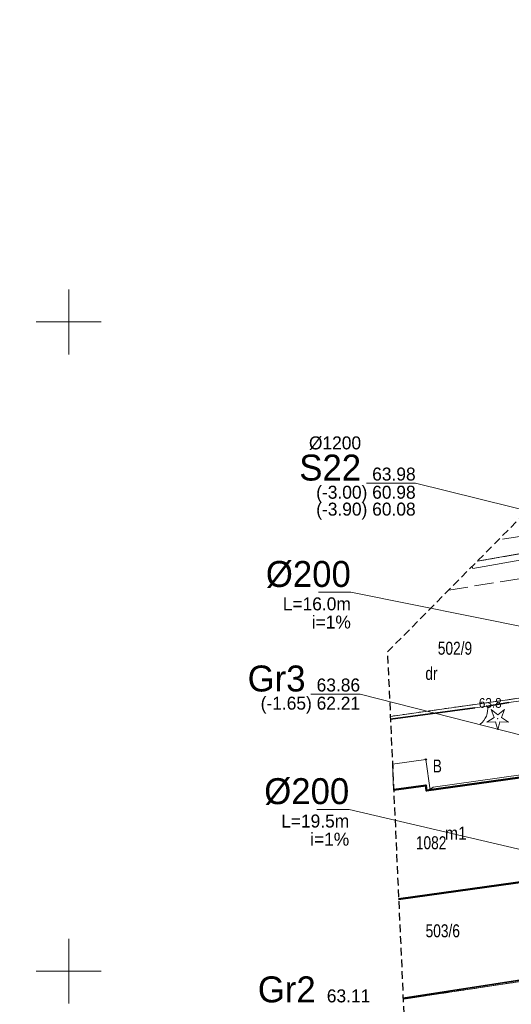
# Model space of a CAD drawing. Header units: metres. Extents: x 6473628 to 6474152, y 5887128 to 5887462.
# Tile 11 of 38: x 6473646 to 6473684, y 5887347 to 5887423. Entities that reach past the tile are written whole.
import ezdxf
from ezdxf.enums import TextEntityAlignment as Align

# ---------------------------------------------------------------- set-up
doc = ezdxf.new("R2010")
doc.units = ezdxf.units.M
doc.header["$MEASUREMENT"] = 0
for name, pattern in [('0.5_0.5', [1, 0.5, -0.5]), ('1.5_0.5', [2, 1.5, -0.5]), ('2', [0.9, 0.6, -0.3]), ('219-500', [0]), ('otob_500', [0]), ('otof_500', [0])]:
    doc.linetypes.add(name, pattern=pattern)
doc.layers.get('0').update_dxf_attribs({"color": 2, "linetype": 'CONTINUOUS', "lineweight": 5})
for name, color, linetype in [('210-oznaczenie konturu użytku gruntowego', 7, 'CONTINUOUS'), ('211-numer działki ewidencyjnej', 7, 'CONTINUOUS'), ('217-kontur klasyfikacyjny', 7, 'CONTINUOUS'), ('218-kontur użytku gruntowego', 7, 'CONTINUOUS'), ('219-działka ewidencyjna', 7, 'CONTINUOUS'), ('312-budynek ewidencyjny', 7, 'CONTINUOUS'), ('312-oznaczenie budynku ewidencyjnego', 7, 'CONTINUOUS'), ('312-oznaczenie budynku ewidencyjnego-Atr117', 7, 'CONTINUOUS'), ('352-schody', 7, 'CONTINUOUS'), ('brama', 7, 'CONTINUOUS'), ('drzewo iglaste', 7, 'CONTINUOUS'), ('furtka', 7, 'CONTINUOUS'), ('jezdnia', 7, 'CONTINUOUS'), ('ogrodzenie trwałe', 7, 'CONTINUOUS'), ('pikieta naturalna', 7, 'CONTINUOUS'), ('pikieta naturalna-Atr2', 7, 'CONTINUOUS'), ('przewód elektroenergetyczny podziemny', 7, 'CONTINUOUS'), ('przewód kanalizacyjny', 7, 'CONTINUOUS'), ('Punkt budynku', 7, 'CONTINUOUS'), ('SJ_16_Liczby', 7, 'CONTINUOUS'), ('SJ_27_Wymiary', 7, 'CONTINUOUS'), ('Wstawianie ramki sekcyjnej z opisem', 7, 'CONTINUOUS'), ('Zakres', 7, 'CONTINUOUS')]:
    doc.layers.add(name, color=color, linetype=linetype)
for name, color, linetype, lineweight in [('SJ_19_Opis_Pz_1', 7, 'CONTINUOUS', 20), ('SJ_26_Teksty', 7, 'CONTINUOUS', 20), ('SJ_28_Linie_odn', 7, 'CONTINUOUS', 20)]:
    doc.layers.add(name, color=color, linetype=linetype, lineweight=lineweight)
doc.styles.add('OPISOWY', font='GOTHIC.TTF')
doc.styles.get("Standard").update_dxf_attribs({"font": 'Working1250', "width": 0.75})
doc.linetypes.add('902-500', pattern='A,3.75,0,[1,ksztalty.shx,S=0.5,R=0,X=0,Y=0],3.75', length=7.5)

# ---------------------------------------------------------------- blocks, each defined once
blk = doc.blocks.new('PUNKTBUD')
at = {"color": 0}
blk.add_circle((0, 0), 0.045, dxfattribs=at)
blk = doc.blocks.new('OP011')
at = {"linetype": 'Continuous', "lineweight": 13}
h = blk.add_hatch(color=0, dxfattribs=at)
edge = h.paths.add_edge_path()
edge.add_arc((0, 0), 0.05, 0, 360)
at = {"color": 0, "linetype": 'Continuous', "lineweight": 13}
for p, q in [((-0.828, -0.268), (-0.283, 0.093)), ((-0.283, 0.093), (-0.512, 0.706)), ((-0.512, 0.706), (0, 0.299)), ((0, 0.299), (0.512, 0.706)), ((0.512, 0.706), (0.283, 0.093)), ((0.283, 0.093), (0.828, -0.268)), ((-0.175, -0.24), (-0.828, -0.268)), ((0, -0.87), (-0.175, -0.24)), ((0.175, -0.24), (0, -0.87)), ((0.828, -0.268), (0.175, -0.24))]:
    blk.add_line(p, q, dxfattribs=at)
blk = doc.blocks.new('OK04')
at = {"color": 0, "linetype": 'Continuous', "lineweight": 0}
blk.add_arc((1.5, 0.001), 1.5, 120, 180, dxfattribs=at)
blk = doc.blocks.new('PW01')
at = {"linetype": 'Continuous', "lineweight": 13}
h = blk.add_hatch(color=0, dxfattribs=at)
edge = h.paths.add_edge_path()
edge.add_arc((0, 0), 0.045, 0, 360)

msp = doc.modelspace()

# ---------------------------------------------------------------- linework, layer by layer
at = {"layer": '217-kontur klasyfikacyjny', "color": 3, "linetype": '1.5_0.5', "lineweight": 18, "flags": 128}
for points in [[(6473681.44, 5887381.562), (6473693.93, 5887383.78)], [(6473697.23, 5887351.09), (6473675.745, 5887347.844)]]:
    msp.add_lwpolyline(points, dxfattribs=at)
at = {"layer": '218-kontur użytku gruntowego', "color": 3, "linetype": '0.5_0.5', "lineweight": 18, "flags": 128}
for points in [[(6473693.93, 5887383.78), (6473681.44, 5887381.562)], [(6473681.44, 5887381.562), (6473693.93, 5887383.78)], [(6473693.32, 5887372.25), (6473674.755, 5887369.619)], [(6473674.755, 5887369.619), (6473693.32, 5887372.25)], [(6473675.745, 5887347.844), (6473697.23, 5887351.09)], [(6473697.23, 5887351.09), (6473675.745, 5887347.844)]]:
    msp.add_lwpolyline(points, dxfattribs=at)
at = {"layer": '219-działka ewidencyjna', "color": 7, "linetype": '219-500', "lineweight": 18, "flags": 128}
for points in [[(6473681.44, 5887381.562), (6473693.93, 5887383.78)], [(6473674.755, 5887369.619), (6473693.32, 5887372.25)], [(6473675.745, 5887347.844), (6473697.23, 5887351.09)]]:
    msp.add_lwpolyline(points, dxfattribs=at)
at = {"layer": '312-budynek ewidencyjny', "color": 7, "linetype": 'Continuous', "lineweight": 50, "flags": 128}
for points in [[(6473677.55, 5887363.91), (6473688.79, 5887365.48)], [(6473675.013, 5887363.953), (6473677.49, 5887364.31)], [(6473677.49, 5887364.31), (6473677.55, 5887363.91)], [(6473689.9, 5887357.57), (6473675.395, 5887355.548)]]:
    msp.add_lwpolyline(points, dxfattribs=at)
at = {"layer": '352-schody', "color": 7, "linetype": 'Continuous', "lineweight": 18, "flags": 128}
msp.add_lwpolyline([(6473677.83, 5887363.95), (6473677.55, 5887363.91), (6473677.49, 5887364.31), (6473675.01, 5887363.95), (6473674.92, 5887365.95), (6473677.49, 5887366.31)], close=True, dxfattribs=at)
msp.add_lwpolyline([(6473677.83, 5887363.95), (6473677.55, 5887363.91), (6473677.49, 5887364.31), (6473675.01, 5887363.95), (6473674.92, 5887365.95), (6473677.49, 5887366.31)], close=True, dxfattribs=at)
at = {"layer": 'brama', "color": 7, "linetype": 'otob_500', "lineweight": 18, "flags": 128}
msp.add_lwpolyline([(6473687.39, 5887371.18), (6473683.87, 5887370.68)], dxfattribs=at)
at = {"layer": 'furtka', "color": 7, "linetype": 'otof_500', "lineweight": 18, "flags": 128}
msp.add_lwpolyline([(6473682.24, 5887370.42), (6473681.27, 5887370.28)], dxfattribs=at)
at = {"layer": 'jezdnia', "color": 7, "linetype": '1.5_0.5', "lineweight": 18, "flags": 128}
msp.add_lwpolyline([(6473679.249, 5887379.348), (6473686.38, 5887380.48), (6473696.74, 5887380.81), (6473699.12, 5887379.71), (6473700.83, 5887378), (6473702.04, 5887375.75), (6473703.53, 5887388.52), (6473701.43, 5887386.24), (6473697.73, 5887384.93), (6473685.17, 5887383.53), (6473683.082, 5887383.221)], dxfattribs=at)
at = {"layer": 'ogrodzenie trwałe', "color": 7, "linetype": '902-500', "lineweight": 35, "flags": 128}
for points in [[(6473683.87, 5887370.68), (6473682.24, 5887370.42)], [(6473674.766, 5887369.394), (6473681.27, 5887370.28)], [(6473697.03, 5887351.2), (6473675.742, 5887347.91)]]:
    msp.add_lwpolyline(points, dxfattribs=at)
at = {"layer": 'przewód elektroenergetyczny podziemny', "color": 1, "linetype": 'Continuous', "lineweight": 18, "flags": 128}
msp.add_lwpolyline([(6473681.046, 5887381.163), (6473681.1, 5887381), (6473694.16, 5887383.31), (6473700.03, 5887387.69), (6473701.76, 5887387.48), (6473702.68, 5887388.15), (6473703.26, 5887392.62), (6473703.18, 5887393.03), (6473703.3, 5887393.24), (6473703.5, 5887395.46)], dxfattribs=at)
at = {"layer": 'przewód kanalizacyjny', "color": 34, "linetype": 'Continuous', "lineweight": 18, "flags": 128}
msp.add_lwpolyline([(6473677.73, 5887363.93), (6473678.04, 5887364.16), (6473684.97, 5887365.14), (6473690.62, 5887367.56)], dxfattribs=at)
at = {"layer": 'SJ_26_Teksty'}
for p, q in [((6473671.714, 5887379.187), (6473669.214, 5887379.187)), ((6473705.288, 5887372.441), (6473671.714, 5887379.187)), ((6473671.591, 5887362.463), (6473669.091, 5887362.463)), ((6473703.545, 5887354.952), (6473671.591, 5887362.463))]:
    msp.add_line(p, q, dxfattribs=at)
at = {"layer": 'SJ_28_Linie_odn'}
for points in [[(6473706.262, 5887380.267), (6473676.704, 5887387.582), (6473672.924, 5887387.582)], [(6473698.833, 5887364.607), (6473672.427, 5887371.338), (6473668.647, 5887371.338)]]:
    msp.add_lwpolyline(points, dxfattribs=at)
at = {"layer": 'Wstawianie ramki sekcyjnej z opisem', "color": 7, "linetype": 'Continuous', "lineweight": 13, "flags": 128}
for points in [[(6473650, 5887397.5), (6473650, 5887402.5)], [(6473647.5, 5887400), (6473652.5, 5887400)], [(6473650, 5887347.5), (6473650, 5887352.5)], [(6473647.5, 5887350), (6473652.5, 5887350)]]:
    msp.add_lwpolyline(points, dxfattribs=at)
at = {"layer": 'Zakres', "color": 5, "linetype": '2', "lineweight": 25, "flags": 128}
msp.add_lwpolyline([(6473676.81, 5887213.41), (6473667.74, 5887202.78), (6473659.01, 5887210.45), (6473646.22, 5887197.22), (6473711.04, 5887142.9), (6473724.09, 5887158.77), (6473713.27, 5887167.89), (6473715.19, 5887174.47), (6473715.74, 5887184.78), (6473715.02, 5887190.22), (6473713.69, 5887194.31), (6473713.69, 5887194.33), (6473711.51, 5887200.99), (6473711.05, 5887203.97), (6473710.6, 5887215.32), (6473712.4, 5887257.5), (6473712.5, 5887259.36), (6473715.25, 5887262.64), (6473716.97, 5887268.72), (6473717.54, 5887277.85), (6473718.7, 5887278.96), (6473734.03, 5887282.03), (6473761.49, 5887287.53), (6473786, 5887292.44), (6473816.32, 5887298.52), (6473820.72, 5887299.06), (6473856.75, 5887303.47), (6473865.02, 5887304.48), (6473879.04, 5887305.39), (6473905.86, 5887307.1), (6473929.16, 5887308.6), (6473952.76, 5887310.13), (6474012.11, 5887313.94), (6474012.19, 5887313.95), (6474034, 5887315.47), (6474034.15, 5887315.48), (6474067.2, 5887318.1), (6474070.83, 5887312.27), (6474109.78, 5887315.84), (6474119.74, 5887323.71), (6474125.77, 5887325.76), (6474130.41, 5887330.13), (6474132.82, 5887336.03), (6474132.55, 5887342.4), (6474129.75, 5887353.12), (6474127.58, 5887357.86), (6474123.91, 5887361.57), (6474119.19, 5887363.8), (6474113.99, 5887364.28), (6474112.58, 5887364.16), (6474098.55, 5887363.03), (6474089.61, 5887362.31), (6474048.91, 5887359.22), (6474048.87, 5887359.21), (6474015.96, 5887356.62), (6474003.54, 5887355.64), (6473983.11, 5887354.1), (6473951.21, 5887351.69), (6473913.79, 5887348.86), (6473912.21, 5887362.74), (6473912.21, 5887362.79), (6473909.47, 5887386.25), (6473908.51, 5887394.39), (6473921.49, 5887396.5), (6473947.61, 5887400.73), (6473971.66, 5887401.95), (6473989.34, 5887403.75), (6473994.99, 5887406.17), (6473999.9, 5887409.71), (6474003.01, 5887414.9), (6474003.81, 5887420.89), (6474002.18, 5887426.72), (6473998.38, 5887431.43), (6473993.03, 5887434.25), (6473960.42, 5887443.72), (6473954.98, 5887444.27), (6473941.62, 5887443.14), (6473941.16, 5887443.09), (6473938.74, 5887442.81), (6473932.71, 5887440.75), (6473928.97, 5887437.22), (6473827.76, 5887420.81), (6473827.74, 5887420.8), (6473818.01, 5887419.22), (6473821.59, 5887430.98), (6473827.8, 5887454.06), (6473804.74, 5887461.63), (6473793.55, 5887426.22), (6473796.12, 5887415.68), (6473722.82, 5887403.78), (6473688.63, 5887399.87), (6473687.59, 5887392.13), (6473687.54, 5887391.78), (6473687.03, 5887387.21), (6473674.53, 5887374.58), (6473675.94, 5887343.54), (6473681.38, 5887331.77), (6473680.33, 5887310.02), (6473679.31, 5887290.85), (6473677.82, 5887267.61), (6473677.79, 5887266.94), (6473677.55, 5887254.53), (6473677.46, 5887250.52), (6473677.46, 5887250.48), (6473677.12, 5887232.81), (6473677.12, 5887232.77), (6473676.91, 5887220.36), (6473676.91, 5887220.34), (6473676.81, 5887213.91)], close=True, dxfattribs=at)

# ---------------------------------------------------------------- block references
at = {"layer": 'drzewo iglaste', "color": 94, "linetype": 'Continuous', "lineweight": 18}
msp.add_blockref('OP011', (6473683.02, 5887369.45), dxfattribs=at)
at = {"layer": 'furtka', "color": 7, "linetype": 'Continuous', "lineweight": 18, "rotation": 188.213}
msp.add_blockref('OK04', (6473682.24, 5887370.42), dxfattribs=at)
at = {"layer": 'pikieta naturalna', "color": 7, "linetype": 'Continuous', "lineweight": 13}
for p in [(6473683.87, 5887370.68), (6473681.27, 5887370.28)]:
    msp.add_blockref('PW01', p, dxfattribs=at)
at = {"layer": 'Punkt budynku', "color": 5, "linetype": 'Continuous', "lineweight": 18}
for p in [(6473677.49, 5887366.31), (6473677.49, 5887364.31), (6473677.55, 5887363.91), (6473677.83, 5887363.95)]:
    msp.add_blockref('PUNKTBUD', p, dxfattribs=at)

# ---------------------------------------------------------------- texts
at = {"layer": '210-oznaczenie konturu użytku gruntowego', "color": 3, "linetype": 'Continuous', "lineweight": 18, "width": 0.79}
for s, p in [('dr', (6473677.45, 5887372.43)), ('B', (6473678.02, 5887365.3))]:
    msp.add_text(s, height=1, dxfattribs=at).set_placement(p)
at = {"layer": '211-numer działki ewidencyjnej', "color": 7, "linetype": 'Continuous', "lineweight": 18, "width": 0.79}
for s, p in [('502/9', (6473678.41, 5887374.37)), ('503/6', (6473677.47, 5887352.61))]:
    msp.add_text(s, height=1, dxfattribs=at).set_placement(p)
at = {"layer": '312-oznaczenie budynku ewidencyjnego', "color": 7, "linetype": 'Continuous', "lineweight": 18, "width": 0.79}
msp.add_text('1082', height=1, dxfattribs=at).set_placement((6473676.72, 5887359.39))
at = {"layer": '312-oznaczenie budynku ewidencyjnego-Atr117', "color": 7, "width": 0.9}
msp.add_text('m1', height=1, dxfattribs=at).set_placement((6473679.8, 5887360.63), align=Align.MIDDLE_CENTER)
at = {"layer": 'pikieta naturalna-Atr2', "color": 7, "width": 0.9}
msp.add_text('63.8', height=0.75, dxfattribs=at).set_placement((6473681.57, 5887370.28))
at = {"layer": 'SJ_16_Liczby', "style": 'OPISOWY'}
for s, p in [('L=16.0m', (6473671.714, 5887377.787)), ('i=1%', (6473671.714, 5887376.387)), ('L=19.5m', (6473671.591, 5887361.063)), ('i=1%', (6473671.591, 5887359.663))]:
    msp.add_text(s, height=1, dxfattribs=at).set_placement(p, align=Align.RIGHT)
at = {"layer": 'SJ_19_Opis_Pz_1', "style": 'OPISOWY'}
for s, height, p in [('%%C1200', 1, (6473672.504, 5887390.182)), ('S22', 2, (6473672.504, 5887387.782)), ('Gr3', 2, (6473668.227, 5887371.538)), ('Gr2', 2, (6473669.011, 5887347.599))]:
    msp.add_text(s, height=height, dxfattribs=at).set_placement(p, align=Align.RIGHT)
at = {"layer": 'SJ_26_Teksty', "style": 'OPISOWY'}
for s, p in [('63.98', (6473676.704, 5887387.782)), ('(-3.00) 60.98', (6473676.704, 5887386.382)), ('(-3.90) 60.08', (6473676.704, 5887385.082)), ('63.86', (6473672.427, 5887371.538)), ('(-1.65) 62.21', (6473672.427, 5887370.138)), ('63.11', (6473673.211, 5887347.599))]:
    msp.add_text(s, height=1, dxfattribs=at).set_placement(p, align=Align.RIGHT)
at = {"layer": 'SJ_27_Wymiary', "style": 'OPISOWY'}
for p in [(6473671.714, 5887379.587), (6473671.591, 5887362.863)]:
    msp.add_text('%%C200', height=2, dxfattribs=at).set_placement(p, align=Align.RIGHT)

doc.saveas('drawing.dxf')
